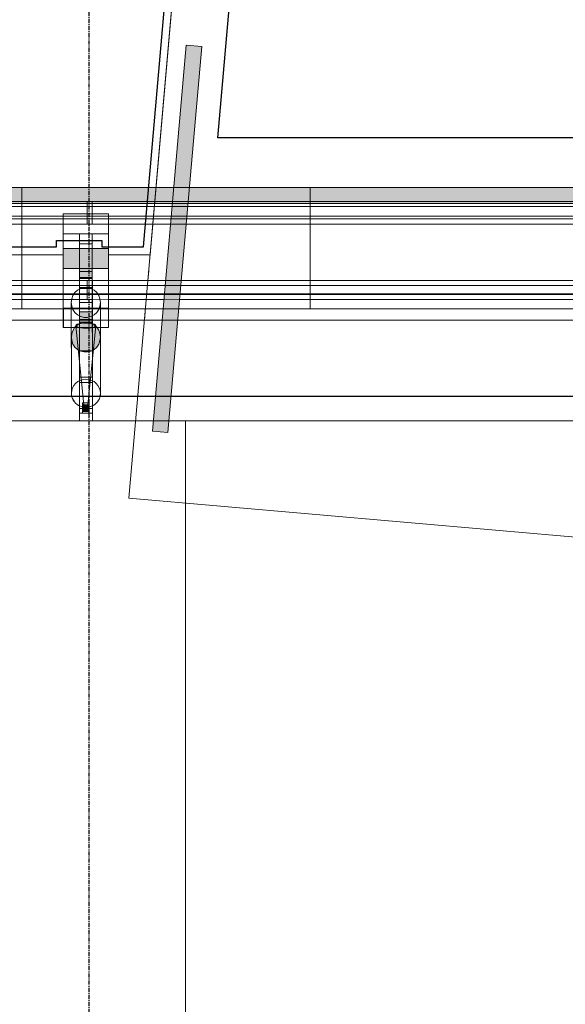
# Model space of a CAD drawing. Header units: millimetres. Extents: x 2001279 to 2569134, y 699790 to 1241062.
# Tile 31 of 38: x 2427765 to 2429454, y 1039105 to 1042155. Entities that reach past the tile are written whole.
import ezdxf

# ---------------------------------------------------------------- set-up
doc = ezdxf.new("R2010")
doc.units = ezdxf.units.MM
doc.header["$MEASUREMENT"] = 0
doc.linetypes.add('Grid Line', pattern=[22.225, 12.7, -3.175, 3.175, -3.175])
doc.layers.add('822_Akselinjer', color=8, linetype='Grid Line')
for name, color, linetype, lineweight in [('A223', 8, 'Continuous', 5), ('A2312', 1, 'Continuous', 5), ('A254', 6, 'Continuous', 5), ('A282', 3, 'Continuous', 5), ('TRD_A11_UC_01_230518_ENVA-A-001-2$0$A-FLOR-STRS', 2, 'Continuous', 5), ('TRD_A11_UC_01_230518_ENVA-A-001-2$0$A-GLAZ', 6, 'Continuous', 5), ('TRD_A11_UC_01_230518_ENVA-A-001-2$0$S-BEAM', 4, 'Continuous', 5), ('TRD_A11_UC_01_230518_ENVA-A-bygg006-2ETG-MVA$0$A862-B-Rlin-Etasje', 6, 'Continuous', 5), ('va006-h02-a-200-1-0001_A-FLOR-OTLN', 6, 'Continuous', 5), ('va006-h02-a-200-1-0001_A-FLOR-STRS', 2, 'Continuous', 5), ('va006-h02-a-200-1-0001_A-GLAZ', 6, 'Continuous', 5), ('va006-h02-a-200-1-0001_S-BEAM', 4, 'Continuous', 5)]:
    doc.layers.add(name, color=color, linetype=linetype, lineweight=lineweight)
doc.layers.add('A862-B-Rlin-Etasje', color=150, linetype='Continuous', plot=False)
doc.layers.add('A862-N-RLin', color=1, linetype='Continuous', plot=False)

# ---------------------------------------------------------------- blocks, each defined once
blk = doc.blocks.new('ENVA-A-006-2etg-polygoner_dwg_System Panel - _-200-D-0019-18746417-H02 Hovedetasje Arbeid Saleh')
at = {"layer": 'va006-h02-a-200-1-0001_A-GLAZ'}
blk.add_hatch(color=67, dxfattribs=at).paths.add_polyline_path([(600, 32.5), (600, -15.5), (-600, -15.5), (-600, 32.5)], flags=0)
at = {"layer": 'va006-h02-a-200-1-0001_A-GLAZ', "color": 3, "flags": 128}
blk.add_lwpolyline([(-600, -15.5), (600, -15.5), (600, 32.5), (-600, 32.5)], close=True, dxfattribs=at)
blk = doc.blocks.new('ENVA-A-006-2etg-polygoner_dwg_V_TA Avgang Stå_-200-D-00133-18746583-H02 Hovedetasje Arbeid Saleh')
at = {"layer": 'va006-h02-a-200-1-0001_S-BEAM', "color": 2}
for p, q in [((427940.9, 341638.6), (428118.1, 341639.3)), ((428166.3, 341639.5), (430158, 341647.1)), ((427941.1, 341595.2), (428114.4, 341595.9)), ((428113.1, 341580.3), (427941.1, 341579.7)), ((430153.1, 341588.1), (428161.3, 341580.5)), ((428162.6, 341596), (430154.4, 341603.6))]:
    blk.add_line(p, q, dxfattribs=at)
blk = doc.blocks.new('ENVA-A-006-2etg-polygoner_dwg_V_TA Avgang Stå_-200-D-00134-18746584-H02 Hovedetasje Arbeid Saleh')
at = {"layer": 'va006-h02-a-200-1-0001_S-BEAM'}
for points in [[(427940.7, 341676.1), (427800.7, 341675.6), (427800.4, 341737.7), (427940.4, 341738.2)], [(427877.2, 341420.1), (427866.1, 341420), (427851.7, 341422.1), (427831.7, 341441.8), (427826.5, 341463.4), (427831.6, 341485.1), (427845.8, 341501.8), (427887.3, 341507.2), (427891.3, 341505), (427908.6, 341489.3), (427916.5, 341463.8), (427911.4, 341442.1), (427897.2, 341425.4)], [(427862.4, 341233.5), (427862.3, 341253.9), (427882.3, 341254), (427882.4, 341233.6)]]:
    blk.add_hatch(color=47, dxfattribs=at).paths.add_polyline_path(points, flags=0)
h = blk.add_hatch(color=47, dxfattribs=at)
h.paths.add_polyline_path([(427850.8, 341644.7), (427890.8, 341644.9), (427890.7, 341675.9), (427850.7, 341675.8)], flags=0)
h.paths.add_polyline_path([(427891.3, 341510.3), (427851.3, 341510.1), (427851.2, 341541.2), (427891.2, 341541.3)], flags=0)
at = {"layer": 'va006-h02-a-200-1-0001_S-BEAM', "color": 2}
for p, q in [((427850.9, 341615.8), (427850.8, 341644.7)), ((427890.8, 341644.9), (427890.9, 341616)), ((425215.1, 341628.4), (427800.9, 341638.2)), ((425215.3, 341585), (427801.1, 341594.8)), ((427801.1, 341579.3), (425215.4, 341569.4)), ((427891.2, 341568.8), (427891.1, 341580.6)), ((427891.2, 341554.7), (427891.4, 341519.6)), ((427826.5, 341463.4), (427827.3, 341289.2)), ((427917.3, 341289.7), (427916.5, 341463.8)), ((427852.8, 341203.9), (427852.5, 341213)), ((427892.5, 341213.2), (427892.8, 341204.1))]:
    blk.add_line(p, q, dxfattribs=at)
at = {"layer": 'va006-h02-a-200-1-0001_S-BEAM', "color": 130, "lineweight": 9, "flags": 128}
for points in [[(427800.4, 341737.7), (427800.7, 341675.6), (427940.7, 341676.1), (427940.4, 341738.2)], [(427850.7, 341675.8), (427850.8, 341644.7), (427890.8, 341644.9), (427890.7, 341675.9)], [(427851.2, 341541.2), (427851.3, 341510.1), (427891.3, 341510.3), (427891.2, 341541.3)], [(427862.3, 341253.9), (427862.4, 341233.5), (427882.4, 341233.6), (427882.3, 341254)]]:
    blk.add_lwpolyline(points, close=True, dxfattribs=at)
at = {"layer": 'va006-h02-a-200-1-0001_S-BEAM', "color": 2, "flags": 128}
for points in [[(427941.6, 341516.4), (427941.4, 341553.7), (427941.3, 341553.8), (427940.4, 341738.2)], [(427837, 341493.4), (427801.5, 341493.2), (427800.7, 341675.6)], [(427940.7, 341676.1), (427941.5, 341493.8), (427905.7, 341493.6)], [(427892.5, 341251.1), (427892.5, 341242.6), (427892.1, 341322.9), (427892.5, 341227.9), (427852.5, 341227.8), (427852.1, 341322.7), (427892.1, 341322.9)], [(427862.4, 341253.9), (427862.3, 341259.9), (427882.3, 341260), (427882.4, 341254)], [(427862.5, 341227.9), (427882.5, 341228), (427882.4, 341234)]]:
    blk.add_lwpolyline(points, dxfattribs=at)
at = {"layer": 'va006-h02-a-200-1-0001_S-BEAM', "color": 130, "lineweight": 9, "flags": 128}
blk.add_lwpolyline([(427916.5, 341463.8), (427915.1, 341474.9), (427911.3, 341485.4), (427905.1, 341494.6), (427896.9, 341502), (427887.3, 341507.2), (427876.7, 341509.9), (427865.9, 341509.8), (427855.4, 341507.1), (427845.8, 341501.8), (427837.7, 341494.4), (427831.6, 341485.1), (427827.8, 341474.6), (427826.5, 341463.4), (427827.8, 341452.3), (427831.7, 341441.8), (427837.9, 341432.6), (427846.1, 341425.2), (427855.7, 341420), (427866.2, 341417.3), (427877.1, 341417.4), (427887.6, 341420.1), (427897.2, 341425.4), (427905.3, 341432.8), (427911.4, 341442.1), (427915.2, 341452.6), (427916.5, 341463.8)], dxfattribs=at)
at = {"layer": 'va006-h02-a-200-1-0001_S-BEAM', "color": 2}
for centre, major_axis, ratio, start_param, end_param in [((427851.1, 341567.5), (-0.2, 50), 0.000226, 4.188681, 6.021277), ((427891.1, 341567.7), (-0.2, 50), 0.000226, 4.188681, 6.021277), ((427891.3, 341520.5), (-0.2, 50), 0.000226, 1.594539, 1.832487), ((427891.6, 341471.3), (-0.2, 50), 0.000226, 5.497678, 6.021277), ((427872.3, 341289.4), (45, 0.2), 0.965898, 3.140718, 4.187916), ((427872.3, 341289.4), (45, 0.2), 0.965898, 5.235113, 6.282311), ((427852.4, 341239), (-0.1, 25.9), 0.000226, 2.017483, 3.131429), ((427892.4, 341239.1), (-0.1, 25.9), 0.000226, 2.017483, 3.131429)]:
    blk.add_ellipse(centre, major_axis=major_axis, ratio=ratio, start_param=start_param, end_param=end_param, dxfattribs=at)
blk = doc.blocks.new('ENVA-A-006-2etg-polygoner_dwg_ENVA-A-001-2$0$System Panel - _-200-D-0019-18748730-H02 Hovedetasje Arbeid Saleh')
at = {"layer": 'TRD_A11_UC_01_230518_ENVA-A-001-2$0$A-GLAZ'}
blk.add_hatch(color=67, dxfattribs=at).paths.add_polyline_path([(600, 32.5), (600, -15.5), (-600, -15.5), (-600, 32.5)], flags=0)
at = {"layer": 'TRD_A11_UC_01_230518_ENVA-A-001-2$0$A-GLAZ', "color": 3, "flags": 128}
blk.add_lwpolyline([(-600, -15.5), (600, -15.5), (600, 32.5), (-600, 32.5)], close=True, dxfattribs=at)
blk = doc.blocks.new('ENVA-A-006-2etg-polygoner_dwg_ENVA-A-001-2$0$V_TA Avgang Stå_-200-D-00133-18748740-H02 Hovedetasje Arbeid Saleh')
at = {"layer": 'TRD_A11_UC_01_230518_ENVA-A-001-2$0$S-BEAM', "color": 2}
for p, q in [((427940.9, 341638.6), (428118.1, 341639.3)), ((428166.3, 341639.5), (430158, 341647.1)), ((427941.1, 341595.2), (428114.4, 341595.9)), ((428113.1, 341580.3), (427941.1, 341579.7)), ((430153.1, 341588.1), (428161.3, 341580.5)), ((428162.6, 341596), (430154.4, 341603.6))]:
    blk.add_line(p, q, dxfattribs=at)
blk = doc.blocks.new('ENVA-A-006-2etg-polygoner_dwg_ENVA-A-001-2$0$V_TA Avgang Stå_-200-D-00134-18748741-H02 Hovedetasje Arbeid Saleh')
at = {"layer": 'TRD_A11_UC_01_230518_ENVA-A-001-2$0$S-BEAM'}
for points in [[(427940.7, 341676.1), (427800.7, 341675.6), (427800.4, 341737.7), (427940.4, 341738.2)], [(427877.2, 341420.1), (427866.1, 341420), (427851.7, 341422.1), (427831.7, 341441.8), (427826.5, 341463.4), (427831.6, 341485.1), (427845.8, 341501.8), (427887.3, 341507.2), (427891.3, 341505), (427908.6, 341489.3), (427916.5, 341463.8), (427911.4, 341442.1), (427897.2, 341425.4)], [(427862.4, 341233.5), (427862.3, 341253.9), (427882.3, 341254), (427882.4, 341233.6)]]:
    blk.add_hatch(color=47, dxfattribs=at).paths.add_polyline_path(points, flags=0)
h = blk.add_hatch(color=47, dxfattribs=at)
h.paths.add_polyline_path([(427850.8, 341644.7), (427890.8, 341644.9), (427890.7, 341675.9), (427850.7, 341675.8)], flags=0)
h.paths.add_polyline_path([(427891.3, 341510.3), (427851.3, 341510.1), (427851.2, 341541.2), (427891.2, 341541.3)], flags=0)
at = {"layer": 'TRD_A11_UC_01_230518_ENVA-A-001-2$0$S-BEAM', "color": 2}
for p, q in [((427850.9, 341615.8), (427850.8, 341644.7)), ((427890.8, 341644.9), (427890.9, 341616)), ((425215.1, 341628.4), (427800.9, 341638.2)), ((425215.3, 341585), (427801.1, 341594.8)), ((427801.1, 341579.3), (425215.4, 341569.4)), ((427891.2, 341568.8), (427891.1, 341580.6)), ((427891.2, 341554.7), (427891.4, 341519.6)), ((427826.5, 341463.4), (427827.3, 341289.2)), ((427917.3, 341289.7), (427916.5, 341463.8)), ((427852.8, 341203.9), (427852.5, 341213)), ((427892.5, 341213.2), (427892.8, 341204.1))]:
    blk.add_line(p, q, dxfattribs=at)
at = {"layer": 'TRD_A11_UC_01_230518_ENVA-A-001-2$0$S-BEAM', "color": 130, "lineweight": 9, "flags": 128}
for points in [[(427800.4, 341737.7), (427800.7, 341675.6), (427940.7, 341676.1), (427940.4, 341738.2)], [(427850.7, 341675.8), (427850.8, 341644.7), (427890.8, 341644.9), (427890.7, 341675.9)], [(427851.2, 341541.2), (427851.3, 341510.1), (427891.3, 341510.3), (427891.2, 341541.3)], [(427862.3, 341253.9), (427862.4, 341233.5), (427882.4, 341233.6), (427882.3, 341254)]]:
    blk.add_lwpolyline(points, close=True, dxfattribs=at)
at = {"layer": 'TRD_A11_UC_01_230518_ENVA-A-001-2$0$S-BEAM', "color": 2, "flags": 128}
for points in [[(427941.6, 341516.4), (427941.4, 341553.7), (427941.3, 341553.8), (427940.4, 341738.2)], [(427837, 341493.4), (427801.5, 341493.2), (427800.7, 341675.6)], [(427940.7, 341676.1), (427941.5, 341493.8), (427905.7, 341493.6)], [(427892.5, 341251.1), (427892.5, 341242.6), (427892.1, 341322.9), (427892.5, 341227.9), (427852.5, 341227.8), (427852.1, 341322.7), (427892.1, 341322.9)], [(427862.4, 341253.9), (427862.3, 341259.9), (427882.3, 341260), (427882.4, 341254)], [(427862.5, 341227.9), (427882.5, 341228), (427882.4, 341234)]]:
    blk.add_lwpolyline(points, dxfattribs=at)
at = {"layer": 'TRD_A11_UC_01_230518_ENVA-A-001-2$0$S-BEAM', "color": 130, "lineweight": 9, "flags": 128}
blk.add_lwpolyline([(427916.5, 341463.8), (427915.1, 341474.9), (427911.3, 341485.4), (427905.1, 341494.6), (427896.9, 341502), (427887.3, 341507.2), (427876.7, 341509.9), (427865.9, 341509.8), (427855.4, 341507.1), (427845.8, 341501.8), (427837.7, 341494.4), (427831.6, 341485.1), (427827.8, 341474.6), (427826.5, 341463.4), (427827.8, 341452.3), (427831.7, 341441.8), (427837.9, 341432.6), (427846.1, 341425.2), (427855.7, 341420), (427866.2, 341417.3), (427877.1, 341417.4), (427887.6, 341420.1), (427897.2, 341425.4), (427905.3, 341432.8), (427911.4, 341442.1), (427915.2, 341452.6), (427916.5, 341463.8)], dxfattribs=at)
at = {"layer": 'TRD_A11_UC_01_230518_ENVA-A-001-2$0$S-BEAM', "color": 2}
for centre, major_axis, ratio, start_param, end_param in [((427851.1, 341567.5), (-0.2, 50), 0.000226, 4.188681, 6.021277), ((427891.1, 341567.7), (-0.2, 50), 0.000226, 4.188681, 6.021277), ((427891.3, 341520.5), (-0.2, 50), 0.000226, 1.594539, 1.832487), ((427891.6, 341471.3), (-0.2, 50), 0.000226, 5.497678, 6.021277), ((427872.3, 341289.4), (45, 0.2), 0.965898, 3.140718, 4.187916), ((427872.3, 341289.4), (45, 0.2), 0.965898, 5.235113, 6.282311), ((427852.4, 341239), (-0.1, 25.9), 0.000226, 2.017483, 3.131429), ((427892.4, 341239.1), (-0.1, 25.9), 0.000226, 2.017483, 3.131429)]:
    blk.add_ellipse(centre, major_axis=major_axis, ratio=ratio, start_param=start_param, end_param=end_param, dxfattribs=at)
blk = doc.blocks.new('System Panel - Glazed-generic-534291-H02 Hovedetasje Arbeid Saleh')
at = {"layer": 'A2312'}
blk.add_hatch(color=256, dxfattribs=at).paths.add_polyline_path([(-600, -15.5), (-600, 32.5), (600, 32.5), (600, -15.5)], flags=0)
at = {"layer": 'A2312', "lineweight": 9}
for p, q in [((600, 32.5), (-600, 32.5)), ((-600, 32.5), (-600, -15.5)), ((600, -15.5), (600, 32.5)), ((-600, -15.5), (600, -15.5))]:
    blk.add_line(p, q, dxfattribs=at)
at = {"layer": 'A2312'}
for p, q in [((-600, 32.5), (-600, 32.5)), ((600, 32.5), (600, 32.5)), ((-600, -15.5), (-600, -15.5)), ((600, -15.5), (600, -15.5))]:
    blk.add_line(p, q, dxfattribs=at)
blk = doc.blocks.new('System Panel - Glazed-generic-8523035-H02 Hovedetasje Arbeid Saleh')
at = {"layer": 'A2312'}
for p, q in [((2430599.8, 1032546), (2430599.8, 1032832.4)), ((2430599.8, 1032832.4), (2431507.1, 1032832.4)), ((2430599.8, 1032832.4), (2430599.8, 1032786.1)), ((2431507.1, 1032832.4), (2431507.1, 1032546)), ((2431507.1, 1032832.4), (2431507.1, 1032786.1)), ((2431507.1, 1032786.1), (2430599.8, 1032786.1)), ((2430599.8, 1032786.1), (2430599.8, 1032499.7)), ((2431507.1, 1032499.7), (2431507.1, 1032786.1)), ((2431507.1, 1032546), (2430599.8, 1032546)), ((2430599.8, 1032499.7), (2430599.8, 1032546)), ((2431507.1, 1032546), (2431507.1, 1032499.7)), ((2430599.8, 1032499.7), (2431507.1, 1032499.7))]:
    blk.add_line(p, q, dxfattribs=at)
blk = doc.blocks.new('System Panel - Glazed-generic-8523064-H02 Hovedetasje Arbeid Saleh')
at = {"layer": 'A2312'}
for p, q in [((2432399.8, 1032546), (2432399.8, 1032832.4)), ((2432399.8, 1032832.4), (2433285.6, 1032832.4)), ((2432399.8, 1032832.4), (2432399.8, 1032786.1)), ((2433285.6, 1032832.4), (2433285.6, 1032546)), ((2433285.6, 1032832.4), (2433285.6, 1032786.1)), ((2433285.6, 1032786.1), (2432399.8, 1032786.1)), ((2432399.8, 1032786.1), (2432399.8, 1032499.7)), ((2433285.6, 1032499.7), (2433285.6, 1032786.1)), ((2433285.6, 1032546), (2432399.8, 1032546)), ((2432399.8, 1032499.7), (2432399.8, 1032546)), ((2433285.6, 1032546), (2433285.6, 1032499.7)), ((2432399.8, 1032499.7), (2433285.6, 1032499.7))]:
    blk.add_line(p, q, dxfattribs=at)
blk = doc.blocks.new('System Panel - Glazed-generic-8523036-H02 Hovedetasje Arbeid Saleh')
at = {"layer": 'A2312'}
blk.add_hatch(color=256, dxfattribs=at).paths.add_polyline_path([(2430599.8, 1032825.3), (2430599.8, 1032875.1), (2431507.1, 1032875.1), (2431507.1, 1032825.3)], flags=0)
at = {"layer": 'A2312', "lineweight": 9}
for p, q in [((2431507.1, 1032875.1), (2430599.8, 1032875.1)), ((2430599.8, 1032875.1), (2430599.8, 1032825.3)), ((2431507.1, 1032825.3), (2431507.1, 1032875.1)), ((2430599.8, 1032825.3), (2431507.1, 1032825.3))]:
    blk.add_line(p, q, dxfattribs=at)
at = {"layer": 'A2312'}
for p, q in [((2431507.1, 1032832.4), (2430599.8, 1032832.4)), ((2430599.8, 1032825.3), (2430599.8, 1032786.1)), ((2431507.1, 1032786.1), (2431507.1, 1032825.3)), ((2430599.8, 1032786.1), (2431507.1, 1032786.1))]:
    blk.add_line(p, q, dxfattribs=at)
blk = doc.blocks.new('System Panel - Glazed-generic-8523065-H02 Hovedetasje Arbeid Saleh')
at = {"layer": 'A2312'}
blk.add_hatch(color=256, dxfattribs=at).paths.add_polyline_path([(2432399.8, 1032825.3), (2432399.8, 1032875.1), (2433285.6, 1032875.1), (2433285.6, 1032825.3)], flags=0)
at = {"layer": 'A2312', "lineweight": 9}
for p, q in [((2433285.6, 1032875.1), (2432399.8, 1032875.1)), ((2432399.8, 1032875.1), (2432399.8, 1032825.3)), ((2433285.6, 1032825.3), (2433285.6, 1032875.1)), ((2432399.8, 1032825.3), (2433285.6, 1032825.3))]:
    blk.add_line(p, q, dxfattribs=at)
at = {"layer": 'A2312'}
for p, q in [((2433285.6, 1032832.4), (2432399.8, 1032832.4)), ((2432399.8, 1032825.3), (2432399.8, 1032786.1)), ((2433285.6, 1032786.1), (2433285.6, 1032825.3)), ((2432399.8, 1032786.1), (2433285.6, 1032786.1))]:
    blk.add_line(p, q, dxfattribs=at)
blk = doc.blocks.new('V_TA Avgang Stål Facade Columns Type 6 - V_TA Avgang Stål Facade Columns-2107468-H02 Hovedetasje Arbeid Saleh')
at = {"layer": 'A223'}
for p, q in [((2431710, 1032832.1), (2434430.8, 1032832.3)), ((2431710, 1032778), (2431710, 1032832.1)), ((2431710, 1032832.1), (2431710, 1032816.1)), ((2431710, 1032816.1), (2434430.8, 1032816.3)), ((2431710, 1032816.1), (2431710, 1032762.1)), ((2431710, 1032778), (2434430.8, 1032778.2)), ((2431710, 1032762.1), (2431710, 1032778)), ((2434430.8, 1032762.2), (2431710, 1032762.1)), ((2431710.2, 1032586.9), (2434431, 1032587)), ((2431710.2, 1032543.4), (2431710.2, 1032586.9)), ((2431710.2, 1032586.9), (2431710.2, 1032571.3)), ((2431710.2, 1032571.3), (2434431, 1032571.5)), ((2431710.2, 1032571.3), (2431710.2, 1032527.9)), ((2431710.2, 1032543.4), (2434431, 1032543.6)), ((2431710.2, 1032527.9), (2431710.2, 1032543.4)), ((2434431, 1032528.1), (2431710.2, 1032527.9))]:
    blk.add_line(p, q, dxfattribs=at)
blk = doc.blocks.new('V_TA Avgang Stål Facade Columns Type 6 - V_TA Avgang Stål Facade Columns-2107425-H02 Hovedetasje Arbeid Saleh')
at = {"layer": 'A223'}
for p, q in [((2429011.7, 1032832.1), (2431725.7, 1032832.3)), ((2429011.7, 1032816.2), (2431725.7, 1032816.3)), ((2431725.7, 1032816.3), (2431725.7, 1032832.3)), ((2431725.7, 1032832.3), (2431725.7, 1032778.2)), ((2431725.7, 1032762.2), (2431725.7, 1032816.3)), ((2431635.7, 1032793.7), (2431636, 1032502)), ((2431776, 1032502), (2431775.7, 1032793.7)), ((2429011.7, 1032778), (2431725.7, 1032778.2)), ((2431725.7, 1032762.2), (2429011.7, 1032762.1)), ((2431725.7, 1032778.2), (2431725.7, 1032762.2)), ((2431636, 1032442), (2431635.7, 1032731.6)), ((2431685.7, 1032731.6), (2431686, 1032442)), ((2431726, 1032442), (2431725.7, 1032731.6)), ((2431775.7, 1032731.6), (2431776, 1032442)), ((2431685.7, 1032660.7), (2431685.7, 1032700.5)), ((2431725.7, 1032700.5), (2431725.7, 1032660.7)), ((2431725.8, 1032615.3), (2431685.8, 1032615.3)), ((2431685.8, 1032564.4), (2431685.8, 1032613.6)), ((2431725.8, 1032613.6), (2431725.8, 1032564.4)), ((2429011.9, 1032586.9), (2431726, 1032587)), ((2429011.9, 1032571.3), (2431726, 1032571.5)), ((2431685.7, 1032597), (2431685.7, 1032564.1)), ((2431725.7, 1032564.1), (2431725.7, 1032597)), ((2431726, 1032571.5), (2431726, 1032587)), ((2431726, 1032587), (2431726, 1032543.6)), ((2431726, 1032528.1), (2431726, 1032571.5)), ((2429011.9, 1032543.5), (2431726, 1032543.6)), ((2431686, 1032288), (2431685.7, 1032565.9)), ((2431685.7, 1032562.4), (2431725.7, 1032562.4)), ((2431725.7, 1032565.9), (2431726, 1032288)), ((2431726, 1032543.6), (2431726, 1032528.1)), ((2431726, 1032528.1), (2429011.9, 1032527.9)), ((2431660.7, 1032519.3), (2431661, 1032237.9)), ((2431685.8, 1032517), (2431685.8, 1032467.8)), ((2431725.9, 1032519), (2431685.9, 1032519)), ((2431685.9, 1032468.1), (2431685.9, 1032517.3)), ((2431725.8, 1032467.8), (2431725.8, 1032517)), ((2431725.9, 1032517.3), (2431725.9, 1032468.1)), ((2431751, 1032238), (2431750.7, 1032519.4)), ((2431636, 1032502), (2431636.1, 1032502)), ((2431636, 1032502), (2431776, 1032502)), ((2431636.1, 1032502), (2431636.1, 1032442)), ((2431636.1, 1032502), (2431776.1, 1032502)), ((2431776.1, 1032502), (2431776, 1032502)), ((2431776.1, 1032442), (2431776.1, 1032502)), ((2431674.9, 1032447.4), (2431700.7, 1032191.6)), ((2431685.8, 1032466.1), (2431725.8, 1032466.1)), ((2431710.7, 1032191.6), (2431736.6, 1032447.4)), ((2431636.1, 1032442), (2431636, 1032442)), ((2431776, 1032442), (2431636, 1032442)), ((2431636.1, 1032442), (2431776.1, 1032442)), ((2431685.9, 1032420.7), (2431685.9, 1032371.5)), ((2431686, 1032442), (2431686.1, 1032442)), ((2431686, 1032442), (2431726, 1032442)), ((2431686.1, 1032442), (2431686.1, 1032152.5)), ((2431686.1, 1032442), (2431726.1, 1032442)), ((2431725.9, 1032371.5), (2431725.9, 1032420.7)), ((2431726.1, 1032442), (2431726, 1032442)), ((2431726.1, 1032152.5), (2431726.1, 1032442)), ((2431776, 1032442), (2431776.1, 1032442)), ((2431685.9, 1032369.8), (2431725.9, 1032369.8)), ((2431685.9, 1032176.3), (2431685.9, 1032271.3)), ((2431685.9, 1032271.3), (2431686, 1032191.1)), ((2431685.9, 1032271.3), (2431725.9, 1032271.3)), ((2431686, 1032191.1), (2431686, 1032288)), ((2431686, 1032288), (2431726, 1032288)), ((2431726, 1032191.1), (2431725.9, 1032271.3)), ((2431725.9, 1032271.3), (2431725.9, 1032176.3)), ((2431726, 1032288), (2431726, 1032191.1)), ((2431695.9, 1032202.4), (2431695.9, 1032208.4)), ((2431695.9, 1032208.4), (2431695.9, 1032208.4)), ((2431695.9, 1032208.4), (2431695.9, 1032176.4)), ((2431695.9, 1032208.4), (2431715.9, 1032208.4)), ((2431695.9, 1032208.4), (2431715.9, 1032208.4)), ((2431715.9, 1032176.4), (2431715.9, 1032208.4)), ((2431715.9, 1032208.4), (2431715.9, 1032208.4)), ((2431715.9, 1032208.4), (2431715.9, 1032202.4)), ((2431685.9, 1032176.3), (2431725.9, 1032176.3)), ((2431686, 1032191.1), (2431726, 1032191.1)), ((2431695.7, 1032202.5), (2431695.9, 1032202.4)), ((2431695.9, 1032182.4), (2431695.7, 1032181.6)), ((2431695.7, 1032181.6), (2431695.7, 1032181.6)), ((2431695.9, 1032202.4), (2431715.9, 1032202.4)), ((2431695.9, 1032176.4), (2431695.9, 1032182.4)), ((2431695.9, 1032182.4), (2431715.9, 1032182.4)), ((2431695.9, 1032176.4), (2431695.9, 1032176.4)), ((2431695.9, 1032176.4), (2431715.9, 1032176.4)), ((2431695.9, 1032176.4), (2431715.9, 1032176.4)), ((2431715.9, 1032202.4), (2431715.7, 1032202.5)), ((2431715.7, 1032181.6), (2431715.9, 1032182.4)), ((2431715.7, 1032181.6), (2431715.7, 1032181.6)), ((2431715.9, 1032182.4), (2431715.9, 1032176.4)), ((2431715.9, 1032176.4), (2431715.9, 1032176.4)), ((2431686.1, 1032152.5), (2431685.9, 1032161.6)), ((2431686.1, 1032152.5), (2431726.1, 1032152.5)), ((2431725.9, 1032161.6), (2431726.1, 1032152.5))]:
    blk.add_line(p, q, dxfattribs=at)
at = {"layer": 'A223', "lineweight": 13}
for p, q in [((2431635.7, 1032793.7), (2431635.7, 1032731.6)), ((2431775.7, 1032793.7), (2431635.7, 1032793.7)), ((2431775.7, 1032731.6), (2431775.7, 1032793.7)), ((2431635.7, 1032731.6), (2431775.7, 1032731.6)), ((2431685.7, 1032731.6), (2431685.7, 1032700.5)), ((2431725.7, 1032731.6), (2431685.7, 1032731.6)), ((2431725.7, 1032700.5), (2431725.7, 1032731.6)), ((2431685.7, 1032700.5), (2431725.7, 1032700.5)), ((2431685.7, 1032597), (2431685.7, 1032565.9)), ((2431725.7, 1032597), (2431685.7, 1032597)), ((2431725.7, 1032565.9), (2431725.7, 1032597)), ((2431685.7, 1032565.9), (2431725.7, 1032565.9)), ((2431695.7, 1032202.5), (2431695.7, 1032181.6)), ((2431715.7, 1032202.5), (2431695.7, 1032202.5)), ((2431695.7, 1032181.6), (2431715.7, 1032181.6)), ((2431715.7, 1032181.6), (2431715.7, 1032202.5))]:
    blk.add_line(p, q, dxfattribs=at)
at = {"layer": 'A223', "lineweight": 13, "flags": 128}
for points in [[(2431750.7, 1032519.3), (2431749.4, 1032530.5), (2431745.6, 1032541), (2431739.4, 1032550.2), (2431731.3, 1032557.7), (2431721.7, 1032562.9), (2431711.1, 1032565.6), (2431700.3, 1032565.6), (2431689.8, 1032562.9), (2431680.1, 1032557.7), (2431672, 1032550.2), (2431665.9, 1032541), (2431662, 1032530.5), (2431660.7, 1032519.3)], [(2431660.7, 1032519.3), (2431662, 1032508.2), (2431665.9, 1032497.7), (2431672, 1032488.5), (2431680.2, 1032481), (2431689.8, 1032475.8), (2431700.3, 1032473.1), (2431711.1, 1032473.1), (2431721.7, 1032475.8), (2431731.3, 1032481), (2431739.4, 1032488.5), (2431745.6, 1032497.7), (2431749.4, 1032508.2), (2431750.7, 1032519.3)]]:
    blk.add_lwpolyline(points, dxfattribs=at)
at = {"layer": 'A223'}
for centre, major_axis, ratio, start_param, end_param in [((2431685.7, 1032612.4), (0, 50), 0.000226, 2.879684, 6.021277), ((2431725.7, 1032612.4), (0, 50), 0.000226, 2.879684, 6.021277), ((2431685.8, 1032565.3), (0, 50), 0.000226, 6.021277, 9.16287), ((2431725.8, 1032565.3), (0, 50), 0.000226, 6.021277, 9.16287), ((2431685.8, 1032516.1), (0, 50), 0.000226, 2.879684, 6.021277), ((2431725.8, 1032516.1), (0, 50), 0.000226, 2.879684, 6.021277), ((2431685.9, 1032469), (0, 50), 0.000226, 6.021277, 9.16287), ((2431725.9, 1032469), (0, 50), 0.000226, 6.021277, 9.16287), ((2431705.7, 1032447.6), (30.8, 0), 0.258924, 0.000234, 3.141827), ((2431705.7, 1032447.6), (-30.8, 0), 0.258924, 0.000234, 3.141827), ((2431685.9, 1032419.8), (0, 50), 0.000226, 2.879684, 6.021277), ((2431725.9, 1032419.8), (0, 50), 0.000226, 2.879684, 6.021277), ((2431706, 1032238), (45, 0), 0.965898, 6.282311, 9.423903), ((2431706, 1032238), (45, 0), 0.965898, 3.140718, 6.282311), ((2431685.9, 1032187.6), (0, 25.9), 0.000226, 2.017483, 3.131429), ((2431705.7, 1032191.6), (5, 0), 0.258924, 0.000234, 3.141827), ((2431705.7, 1032191.6), (5, 0), 0.258924, 3.141827, 6.28342), ((2431725.9, 1032187.6), (0, 25.9), 0.000226, 2.017483, 3.131429)]:
    blk.add_ellipse(centre, major_axis=major_axis, ratio=ratio, start_param=start_param, end_param=end_param, dxfattribs=at)
blk = doc.blocks.new('System Panel - Glazed-generic-8523040-H02 Hovedetasje Arbeid Saleh')
at = {"layer": 'A2312'}
for p, q in [((2431507.1, 1032546), (2431507.1, 1032832.4)), ((2431507.1, 1032832.4), (2432399.8, 1032832.4)), ((2431507.1, 1032832.4), (2431507.1, 1032786.1)), ((2432399.8, 1032832.4), (2432399.8, 1032546)), ((2432399.8, 1032832.4), (2432399.8, 1032786.1)), ((2432399.8, 1032786.1), (2431507.1, 1032786.1)), ((2431507.1, 1032786.1), (2431507.1, 1032499.7)), ((2432399.8, 1032499.7), (2432399.8, 1032786.1)), ((2432399.8, 1032546), (2431507.1, 1032546)), ((2431507.1, 1032499.7), (2431507.1, 1032546)), ((2432399.8, 1032546), (2432399.8, 1032499.7)), ((2431507.1, 1032499.7), (2432399.8, 1032499.7))]:
    blk.add_line(p, q, dxfattribs=at)
blk = doc.blocks.new('System Panel - Glazed-generic-8523041-H02 Hovedetasje Arbeid Saleh')
at = {"layer": 'A2312'}
blk.add_hatch(color=256, dxfattribs=at).paths.add_polyline_path([(2431507.1, 1032825.3), (2431507.1, 1032875.1), (2432399.8, 1032875.1), (2432399.8, 1032825.3)], flags=0)
at = {"layer": 'A2312', "lineweight": 9}
for p, q in [((2432399.8, 1032875.1), (2431507.1, 1032875.1)), ((2431507.1, 1032875.1), (2431507.1, 1032825.3)), ((2432399.8, 1032825.3), (2432399.8, 1032875.1)), ((2431507.1, 1032825.3), (2432399.8, 1032825.3))]:
    blk.add_line(p, q, dxfattribs=at)
at = {"layer": 'A2312'}
for p, q in [((2432399.8, 1032832.4), (2431507.1, 1032832.4)), ((2431507.1, 1032825.3), (2431507.1, 1032786.1)), ((2432399.8, 1032786.1), (2432399.8, 1032825.3)), ((2431507.1, 1032786.1), (2432399.8, 1032786.1))]:
    blk.add_line(p, q, dxfattribs=at)

msp = doc.modelspace()

# ---------------------------------------------------------------- linework, layer by layer
at = {"layer": '822_Akselinjer'}
msp.add_line((2427978.8, 1044357.3), (2427978.8, 1017714.2), dxfattribs=at)
at = {"layer": 'A254'}
for p, q in [((2422890.2, 1041224.3), (2448614.8, 1041224.2)), ((2427678.8, 1040911.9), (2430978.8, 1040911.8)), ((2428278.8, 1040911.8), (2428278.8, 1029980.8))]:
    msp.add_line(p, q, dxfattribs=at)
at = {"layer": 'A282'}
for p, q in [((2428425.2, 1044357.3), (2428102.9, 1040673.1)), ((2428102.9, 1040673.1), (2430283.3, 1040482.3))]:
    msp.add_line(p, q, dxfattribs=at)
at = {"layer": 'A862-B-Rlin-Etasje'}
msp.add_lwpolyline([(2422890.2, 1041370.9), (2424897.6, 1041371), (2424897.6, 1041451.1), (2427879.3, 1041451.1), (2427879.3, 1041470.5), (2428019.3, 1041470.5), (2428019.3, 1041451.1), (2428148.3, 1041451.1), (2428402.5, 1044357.3)], dxfattribs=at)
at = {"layer": 'A862-N-RLin'}
for points in [[(2430398.9, 1044357.3), (2430174.2, 1041788.6), (2428378.6, 1041788.6), (2428603.3, 1044357.3)], [(2422890.2, 1040988.2), (2448614.8, 1040988.2)]]:
    msp.add_lwpolyline(points, dxfattribs=at)
at = {"layer": 'TRD_A11_UC_01_230518_ENVA-A-001-2$0$A-FLOR-STRS', "flags": 128}
for points in [[(2428161.8, 1041346.5), (2428164.4, 1041376.6)], [(2428151.1, 1041224.3), (2428156.6, 1041287.6)]]:
    msp.add_lwpolyline(points, close=True, dxfattribs=at)
at = {"layer": 'TRD_A11_UC_01_230518_ENVA-A-bygg006-2ETG-MVA$0$A862-B-Rlin-Etasje', "flags": 128}
msp.add_lwpolyline([(2422890.2, 1041346.6), (2424918.1, 1041346.7), (2424918.1, 1041426.8), (2427899.8, 1041426.8), (2427899.8, 1041446.1), (2428039.8, 1041446.1), (2428039.8, 1041426.8), (2428168.8, 1041426.8)], dxfattribs=at)
at = {"layer": 'va006-h02-a-200-1-0001_A-FLOR-OTLN'}
for p, q in [((2427900, 1041224.3), (2425314.2, 1041224.3)), ((2428206.4, 1041224.3), (2428040, 1041224.3)), ((2430246.3, 1041224.3), (2428254.6, 1041224.3)), ((2430219, 1040911.8), (2428227.2, 1040911.8)), ((2428278.8, 1029980.8), (2428278.8, 1040911.8))]:
    msp.add_line(p, q, dxfattribs=at)
at = {"layer": 'va006-h02-a-200-1-0001_A-FLOR-OTLN', "flags": 128}
msp.add_lwpolyline([(2428179, 1040911.8), (2427678.8, 1040911.9), (2427678.8, 1029980.8), (2430978.8, 1029980.8), (2430978.8, 1040911.8)], dxfattribs=at)
at = {"layer": 'va006-h02-a-200-1-0001_A-FLOR-STRS'}
for p, q in [((2428164.4, 1041376.6), (2428161.8, 1041346.5)), ((2428156.6, 1041287.6), (2428151.1, 1041224.3))]:
    msp.add_line(p, q, dxfattribs=at)
at = {"layer": 'va006-h02-a-200-1-0001_A-FLOR-STRS', "flags": 128}
msp.add_lwpolyline([(2428168.8, 1041426.8), (2428425.2, 1044357.3)], dxfattribs=at)

# ---------------------------------------------------------------- block references
for name, p, rotation in [('ENVA-A-006-2etg-polygoner_dwg_System Panel - _-200-D-0019-18746417-H02 Hovedetasje Arbeid Saleh', (2428244, 1041476.7), 264.9996163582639), ('ENVA-A-006-2etg-polygoner_dwg_ENVA-A-001-2$0$System Panel - _-200-D-0019-18748730-H02 Hovedetasje Arbeid Saleh', (2428244, 1041476.7), 264.9996163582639), ('ENVA-A-006-2etg-polygoner_dwg_ENVA-A-001-2$0$System Panel - _-200-D-0019-18748730-H02 Hovedetasje Arbeid Saleh', (2428244, 1041476.7), 264.9996163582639), ('ENVA-A-006-2etg-polygoner_dwg_V_TA Avgang Stå_-200-D-00134-18746584-H02 Hovedetasje Arbeid Saleh', (1998816.1, 701321.1), 359.7843385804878), ('ENVA-A-006-2etg-polygoner_dwg_ENVA-A-001-2$0$V_TA Avgang Stå_-200-D-00134-18748741-H02 Hovedetasje Arbeid Saleh', (1998816.1, 701321.1), 359.7843385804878), ('ENVA-A-006-2etg-polygoner_dwg_ENVA-A-001-2$0$V_TA Avgang Stå_-200-D-00134-18748741-H02 Hovedetasje Arbeid Saleh', (1998816.1, 701321.1), 359.7843385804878), ('ENVA-A-006-2etg-polygoner_dwg_V_TA Avgang Stå_-200-D-00133-18746583-H02 Hovedetasje Arbeid Saleh', (1998816.1, 701321.1), 359.7843385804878), ('ENVA-A-006-2etg-polygoner_dwg_ENVA-A-001-2$0$V_TA Avgang Stå_-200-D-00133-18748740-H02 Hovedetasje Arbeid Saleh', (1998816.1, 701321.1), 359.7843385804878), ('ENVA-A-006-2etg-polygoner_dwg_ENVA-A-001-2$0$V_TA Avgang Stå_-200-D-00133-18748740-H02 Hovedetasje Arbeid Saleh', (1998816.1, 701321.1), 359.7843385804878)]:
    msp.add_blockref(name, p, dxfattribs=dict(rotation=rotation))
at = {"layer": 'A223', "rotation": 359.9996163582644}
for name in ['V_TA Avgang Stål Facade Columns Type 6 - V_TA Avgang Stål Facade Columns-2107425-H02 Hovedetasje Arbeid Saleh', 'V_TA Avgang Stål Facade Columns Type 6 - V_TA Avgang Stål Facade Columns-2107468-H02 Hovedetasje Arbeid Saleh']:
    msp.add_blockref(name, (-3742.9, 8775.9), dxfattribs=at)
at = {"layer": 'A2312'}
for name, p, rotation in [('System Panel - Glazed-generic-534291-H02 Hovedetasje Arbeid Saleh', (2428244, 1041476.7), 264.9996163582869), ('System Panel - Glazed-generic-8523036-H02 Hovedetasje Arbeid Saleh', (-3742.9, 8775.9), 359.9996163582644), ('System Panel - Glazed-generic-8523041-H02 Hovedetasje Arbeid Saleh', (-3742.9, 8775.9), 359.9996163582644), ('System Panel - Glazed-generic-8523065-H02 Hovedetasje Arbeid Saleh', (-3742.9, 8775.9), 359.9996163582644), ('System Panel - Glazed-generic-8523035-H02 Hovedetasje Arbeid Saleh', (-3742.9, 8775.9), 359.9996163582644), ('System Panel - Glazed-generic-8523040-H02 Hovedetasje Arbeid Saleh', (-3742.9, 8775.9), 359.9996163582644), ('System Panel - Glazed-generic-8523064-H02 Hovedetasje Arbeid Saleh', (-3742.9, 8775.9), 359.9996163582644)]:
    msp.add_blockref(name, p, dxfattribs=dict(at, rotation=rotation))

doc.saveas('drawing.dxf')
